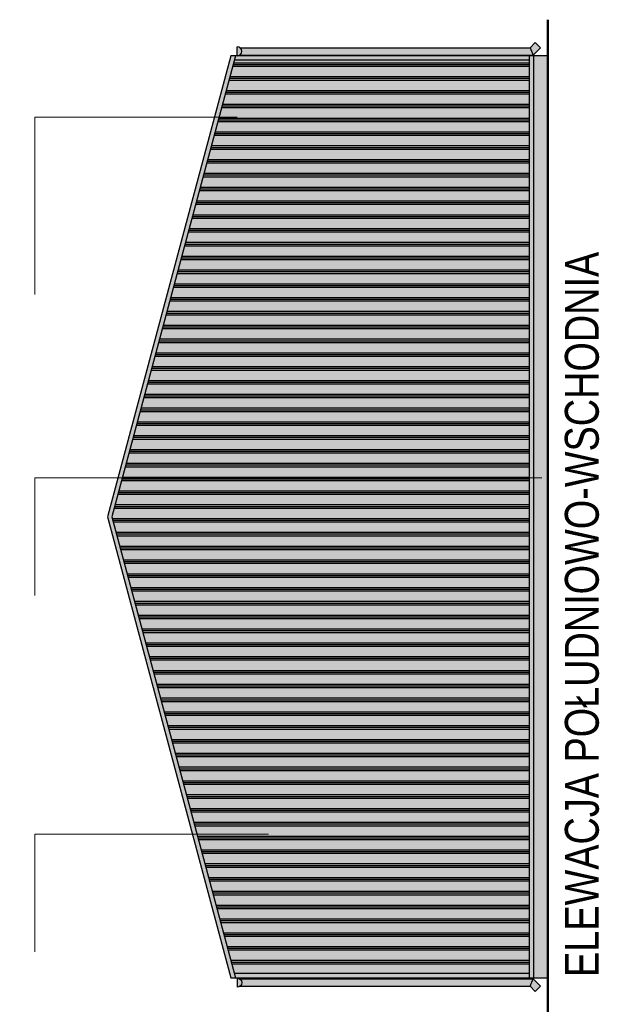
# Model space of a CAD drawing. Header units: centimetres. Extents: x 42630 to 130002, y 15 to 29179.
# Tile 122 of 165: x 54603 to 55409, y 4473 to 5832. Entities that reach past the tile are written whole.
import ezdxf

# ---------------------------------------------------------------- set-up
doc = ezdxf.new("R2010")
doc.units = ezdxf.units.CM
doc.header["$LTSCALE"] = 0.01
doc.layers.get('0').update_dxf_attribs({"color": 253})
doc.layers.add('0.ELEWACJE', color=253, linetype='Continuous', lineweight=9)
for name, color, linetype in [('A-ELEWACJE', 253, 'Continuous'), ('A-Elewacje_wypełnienia', 253, 'Continuous'), ('A-OPISY', 253, 'Continuous')]:
    doc.layers.add(name, color=color, linetype=linetype)
doc.styles.add('Arial$001', font='arial.ttf', dxfattribs={"height": 1.872})

# ---------------------------------------------------------------- blocks, each defined once
blk = doc.blocks.new('A$7E8AE7371B1A4')
at = {"layer": 'A-Elewacje_wypełnienia', "true_color": 0x383e42, "transparency": 33554636}
h = blk.add_hatch(color=250, dxfattribs=at)
h.dxf.hatch_style = 1
h.paths.add_polyline_path([(2.4, 12.6), (2.4, 0.1, 1)])
h.paths.add_polyline_path([(6, 1.2), (410.4, 1.2), (406.2, 11.2), (6.3, 11.2, -0.500509)])
h.paths.add_polyline_path([(410.4, 1.2), (420.5, 11.4), (413.4, 18.5), (406.2, 11.2)])
for p, q in [((406.2, 11.2), (413.4, 18.5)), ((413.4, 18.5), (420.5, 11.4)), ((6, 1.2), (410.4, 1.2)), ((6.3, 11.2), (406.2, 11.2)), ((410.4, 1.2), (420.5, 11.4))]:
    blk.add_line(p, q)
for points in [[(2.4, 0.1), (2.4, 12.6)], [(406.2, 11.2), (410.4, 1.2)]]:
    blk.add_lwpolyline(points)
blk.add_arc((2.4, 6.4), 6.25, 270, 90)

msp = doc.modelspace()

# ---------------------------------------------------------------- hatches: boundary and pattern name
at = {"layer": '0.ELEWACJE', "transparency": 33554661}
h = msp.add_hatch(dxfattribs=at)
h.set_pattern_fill('AR-SAND', color=256, scale=0.25, angle=180, style=0)
h.set_pattern_definition([(37.5, (22655.461, 4997.116), (-0.4000078, 12.235331), [0, -9.652, 0, -10.795, 0, -10.31875]), (7.5, (22655.461, 4997.116), (11.238082, 17.9206275), [0, -5.207, 0, -8.6995, 0, -3.33375]), (327.5, (22647.65, 4997.116), (19.7748093, 0.0359296), [0, -3.175, 0, -11.43, 0, -14.9225]), (317.5, (22647.65, 4997.116), (19.088911, 5.573233), [0, -1.5875, 0, -7.493, 0, -8.5725])])
h.paths.add_polyline_path([(55331.697, 5781.604), (55311.697, 5781.604), (55311.697, 4509.604), (55331.697, 4509.604)])
at = {"layer": 'A-Elewacje_wypełnienia', "true_color": 0x383e42}
h = msp.add_hatch(color=250, dxfattribs=at)
h.dxf.hatch_style = 1
h.paths.add_polyline_path([(54894.476, 5781.604), (54724.476, 5144.051), (54894.476, 4509.604), (55311.698, 4509.844), (55311.698, 5781.844)])
at = {"layer": 'A-Elewacje_wypełnienia'}
h = msp.add_hatch(dxfattribs=at)
h.set_pattern_fill('GLASS_FLAT', color=256, scale=3, angle=180)
h.set_pattern_definition([(180, (7817.753, 0), (-2e-15, -19.05), []), (180, (7817.753, -2.381), (-2e-15, -19.05), []), (180, (7817.753, -4.762), (-2e-15, -19.05), [])])
h.paths.add_polyline_path([(54900.688, 5781.604), (54730.272, 5145.604), (54900.688, 4515.484), (55305.698, 4515.724), (55305.698, 5781.844)])
at = {"layer": 'A-Elewacje_wypełnienia', "lineweight": -3, "true_color": 0x383e42}
msp.add_hatch(color=250, dxfattribs=at).paths.add_polyline_path([(55331.697, 5781.604), (55311.697, 5781.604), (55311.697, 4509.604), (55331.697, 4509.604)])

# ---------------------------------------------------------------- linework, layer by layer
at = {"layer": 'A-ELEWACJE', "color": 1, "lineweight": 50}
msp.add_lwpolyline([(55331.697, 5831.604), (55331.697, 4459.604)], dxfattribs=at)
at = {"layer": 'A-ELEWACJE'}
for points in [[(55331.697, 5781.604), (54900.688, 5781.604), (54894.476, 5781.604), (54724.06, 5145.604), (54894.476, 4509.604), (54900.688, 4509.604), (55331.697, 4509.604), (55331.697, 5781.604)], [(54900.688, 5781.604), (54730.272, 5145.604), (54900.688, 4509.604)], [(55305.697, 5775.604), (54899.08, 5775.604)], [(55305.697, 5781.604), (55305.697, 4509.604)], [(55311.697, 5781.604), (55311.697, 4509.604)], [(55305.697, 4515.604), (54899.08, 4515.604)]]:
    msp.add_lwpolyline(points, dxfattribs=at)
at = {"layer": 'A-OPISY', "lineweight": 0}
for points in [[(54903.28, 5696.911), (54624.06, 5696.911), (54624.06, 5452.57)], [(55323.115, 5199.488), (54624.06, 5199.488), (54624.06, 5037.303)], [(54946.345, 4707.864), (54624.06, 4707.864), (54624.06, 4545.678)]]:
    msp.add_lwpolyline(points, dxfattribs=at)

# ---------------------------------------------------------------- block references
at = {"layer": 'A-ELEWACJE'}
msp.add_blockref('A$7E8AE7371B1A4', (54900.688, 5781.604), dxfattribs=at)
at = {"layer": 'A-ELEWACJE', "xscale": -1, "rotation": 180}
msp.add_blockref('A$7E8AE7371B1A4', (54900.688, 4509.604), dxfattribs=at)

# ---------------------------------------------------------------- texts
at = {"layer": 'A-OPISY', "style": 'Arial$001', "width": 0.8}
msp.add_text('ELEWACJA POŁUDNIOWO-WSCHODNIA', height=46.70802, rotation=90, dxfattribs=at).set_placement((55401.697, 4510.964))

doc.saveas('drawing.dxf')
